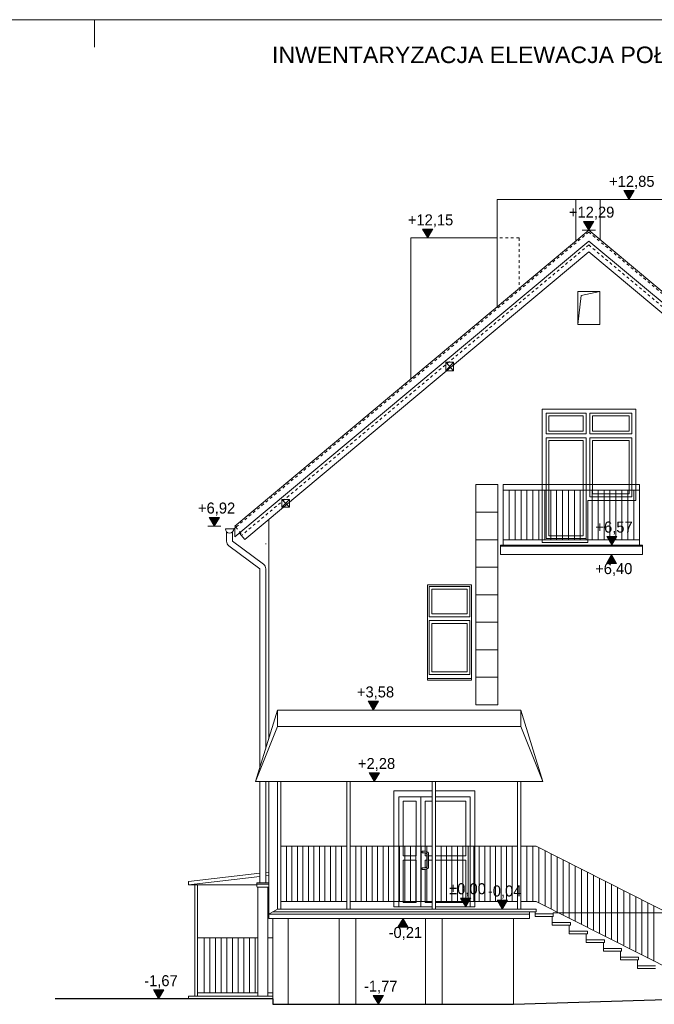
# Model space of a CAD drawing. Extents: x -128160 to 82695, y 7277 to 37028.
# Tile 7 of 14: x -44665 to -33130, y 19143 to 37028. Entities that reach past the tile are written whole.
import ezdxf

# ---------------------------------------------------------------- set-up
doc = ezdxf.new("R2010")
doc.units = 0
doc.header["$MEASUREMENT"] = 0
doc.linetypes.add('Hidden Line', pattern=[100, 50, -50])
for name, color, linetype, lineweight in [('A-Opisy_Nr_Pióra__21', 7, 'Continuous', 13), ('ARCH TABELA_Nr_Pióra__21', 7, 'Continuous', 13), ('Arch wymiary_Nr_Pióra__21', 7, 'Continuous', 13), ('INWENT BALUSTRADY_Nr_Pióra__26', 5, 'Continuous', 13), ('INWENT DACH_Nr_Pióra__21', 7, 'Continuous', 13), ('INWENT KONST. DREWNIANA_Nr_Pióra__21', 7, 'Continuous', 13), ('INWENT ODWODNIENIE_Nr_Pióra__21', 7, 'Continuous', 13), ('INWENT STROPY_Nr_Pióra__21', 7, 'Continuous', 13), ('INWENT TEREN_Nr_Pióra__1', 7, 'Continuous', 25), ('INWENT. DRZWI_Nr_Pióra__21', 7, 'Continuous', 13), ('INWENT. OKNA_Nr_Pióra__5', 7, 'Continuous', 13), ('INWENT.ŚCIANY_Nr_Pióra__5', 7, 'Continuous', 13), ('Istniejące schody_Nr_Pióra__21', 7, 'Continuous', 13)]:
    doc.layers.add(name, color=color, linetype=linetype, lineweight=lineweight)
doc.layers.add('Arch wymiary', color=7, linetype='Continuous')
doc.styles.add('GENERATED_STYLE_1', font='txt')
doc.styles.add('GENERATED_STYLE_9', font='arial.ttf')

# ---------------------------------------------------------------- blocks, each defined once
blk = doc.blocks.new('Wymiary_60', base_point=(-33909, 27313))
at = {"layer": 'Arch wymiary_Nr_Pióra__21', "linetype": 'Continuous'}
blk.add_hatch(color=256, dxfattribs=at).paths.add_polyline_path([(-33909, 27313), (-34002, 27153), (-33816, 27153)], flags=0)
for p, q in [((-33909, 27313), (-34029, 27313)), ((-33909, 27313), (-34002, 27153)), ((-33909, 27313), (-33789, 27313)), ((-33816, 27153), (-33909, 27313)), ((-34002, 27153), (-33816, 27153))]:
    blk.add_line(p, q, dxfattribs=at)
at = {"layer": 'Arch wymiary_Nr_Pióra__21', "insert": (-34206, 26921), "char_height": 200, "attachment_point": 7, "style": 'GENERATED_STYLE_1'}
blk.add_mtext('{+6,40}', dxfattribs=at)
blk = doc.blocks.new('Wymiary_61', base_point=(-33902, 27483))
at = {"layer": 'Arch wymiary_Nr_Pióra__21', "linetype": 'Continuous'}
blk.add_hatch(color=256, dxfattribs=at).paths.add_polyline_path([(-33902, 27483), (-33995, 27643), (-33810, 27643)], flags=0)
for p, q in [((-33902, 27483), (-33995, 27643)), ((-33995, 27643), (-33810, 27643)), ((-33810, 27643), (-33902, 27483)), ((-33902, 27483), (-34022, 27483)), ((-33902, 27483), (-33782, 27483))]:
    blk.add_line(p, q, dxfattribs=at)
at = {"layer": 'Arch wymiary_Nr_Pióra__21', "insert": (-34200, 27675), "char_height": 200, "attachment_point": 7, "style": 'GENERATED_STYLE_1'}
blk.add_mtext('{+6,57}', dxfattribs=at)
blk = doc.blocks.new('Wymiary_62', base_point=(-33591, 33763))
at = {"layer": 'Arch wymiary_Nr_Pióra__21', "linetype": 'Continuous'}
blk.add_hatch(color=256, dxfattribs=at).paths.add_polyline_path([(-33591, 33763), (-33684, 33923), (-33498, 33923)], flags=0)
for p, q in [((-33591, 33763), (-33684, 33923)), ((-33684, 33923), (-33498, 33923)), ((-33498, 33923), (-33591, 33763)), ((-33591, 33763), (-33711, 33763)), ((-33591, 33763), (-33471, 33763))]:
    blk.add_line(p, q, dxfattribs=at)
at = {"layer": 'Arch wymiary_Nr_Pióra__21', "insert": (-33952, 33955), "char_height": 200, "attachment_point": 7, "style": 'GENERATED_STYLE_1'}
blk.add_mtext('{+12,85}', dxfattribs=at)
blk = doc.blocks.new('Wymiary_66', base_point=(-41128, 27828))
at = {"layer": 'Arch wymiary_Nr_Pióra__21', "linetype": 'Continuous'}
blk.add_hatch(color=256, dxfattribs=at).paths.add_polyline_path([(-41128, 27828), (-41220, 27988), (-41035, 27988)], flags=0)
for p, q in [((-41128, 27828), (-41220, 27988)), ((-41220, 27988), (-41035, 27988)), ((-41035, 27988), (-41128, 27828)), ((-41128, 27828), (-41248, 27828)), ((-41128, 27828), (-41008, 27828))]:
    blk.add_line(p, q, dxfattribs=at)
at = {"layer": 'Arch wymiary_Nr_Pióra__21', "insert": (-41425, 28020), "char_height": 200, "attachment_point": 7, "style": 'GENERATED_STYLE_1'}
blk.add_mtext('{+6,92}', dxfattribs=at)
blk = doc.blocks.new('Wymiary_69', base_point=(-38219, 23188))
at = {"layer": 'Arch wymiary_Nr_Pióra__21', "linetype": 'Continuous'}
blk.add_hatch(color=256, dxfattribs=at).paths.add_polyline_path([(-38219, 23188), (-38312, 23348), (-38126, 23348)], flags=0)
for p, q in [((-38219, 23188), (-38312, 23348)), ((-38312, 23348), (-38126, 23348)), ((-38126, 23348), (-38219, 23188)), ((-38219, 23188), (-38339, 23188)), ((-38219, 23188), (-38099, 23188))]:
    blk.add_line(p, q, dxfattribs=at)
at = {"layer": 'Arch wymiary_Nr_Pióra__21', "insert": (-38517, 23380), "char_height": 200, "attachment_point": 7, "style": 'GENERATED_STYLE_1'}
blk.add_mtext('{+2,28}', dxfattribs=at)
blk = doc.blocks.new('Wymiary_70', base_point=(-38238, 24488))
at = {"layer": 'Arch wymiary_Nr_Pióra__21', "linetype": 'Continuous'}
blk.add_hatch(color=256, dxfattribs=at).paths.add_polyline_path([(-38238, 24488), (-38331, 24648), (-38145, 24648)], flags=0)
for p, q in [((-38238, 24488), (-38331, 24648)), ((-38331, 24648), (-38145, 24648)), ((-38145, 24648), (-38238, 24488)), ((-38238, 24488), (-38358, 24488)), ((-38238, 24488), (-38118, 24488))]:
    blk.add_line(p, q, dxfattribs=at)
at = {"layer": 'Arch wymiary_Nr_Pióra__21', "insert": (-38536, 24680), "char_height": 200, "attachment_point": 7, "style": 'GENERATED_STYLE_1'}
blk.add_mtext('{+3,58}', dxfattribs=at)
blk = doc.blocks.new('Wymiary_71', base_point=(-34322, 33203))
at = {"layer": 'Arch wymiary_Nr_Pióra__21', "linetype": 'Continuous'}
blk.add_hatch(color=256, dxfattribs=at).paths.add_polyline_path([(-34322, 33203), (-34415, 33363), (-34229, 33363)], flags=0)
for p, q in [((-34322, 33203), (-34415, 33363)), ((-34415, 33363), (-34229, 33363)), ((-34229, 33363), (-34322, 33203)), ((-34322, 33203), (-34442, 33203)), ((-34322, 33203), (-34202, 33203))]:
    blk.add_line(p, q, dxfattribs=at)
at = {"layer": 'Arch wymiary_Nr_Pióra__21', "insert": (-34683, 33395), "char_height": 200, "attachment_point": 7, "style": 'GENERATED_STYLE_1'}
blk.add_mtext('{+12,29}', dxfattribs=at)
blk = doc.blocks.new('Wymiary_72', base_point=(-37249, 33063))
at = {"layer": 'Arch wymiary_Nr_Pióra__21', "linetype": 'Continuous'}
blk.add_hatch(color=256, dxfattribs=at).paths.add_polyline_path([(-37249, 33063), (-37342, 33223), (-37156, 33223)], flags=0)
for p, q in [((-37249, 33063), (-37342, 33223)), ((-37342, 33223), (-37156, 33223)), ((-37156, 33223), (-37249, 33063)), ((-37249, 33063), (-37369, 33063)), ((-37249, 33063), (-37129, 33063))]:
    blk.add_line(p, q, dxfattribs=at)
at = {"layer": 'Arch wymiary_Nr_Pióra__21', "insert": (-37610, 33255), "char_height": 200, "attachment_point": 7, "style": 'GENERATED_STYLE_1'}
blk.add_mtext('{+12,15}', dxfattribs=at)
blk = doc.blocks.new('Wymiary_79', base_point=(-35894, 20873))
at = {"layer": 'Arch wymiary_Nr_Pióra__21', "linetype": 'Continuous'}
blk.add_hatch(color=256, dxfattribs=at).paths.add_polyline_path([(-35894, 20873), (-35986, 21033), (-35801, 21033)], flags=0)
for p, q in [((-35894, 20873), (-35986, 21033)), ((-35986, 21033), (-35801, 21033)), ((-35801, 21033), (-35894, 20873)), ((-35894, 20873), (-36014, 20873)), ((-35894, 20873), (-35774, 20873))]:
    blk.add_line(p, q, dxfattribs=at)
at = {"layer": 'Arch wymiary_Nr_Pióra__21', "insert": (-36156, 21065), "char_height": 200, "attachment_point": 7, "style": 'GENERATED_STYLE_1'}
blk.add_mtext('{-0,04}', dxfattribs=at)
blk = doc.blocks.new('Wymiary_80', base_point=(-36559, 20913))
at = {"layer": 'Arch wymiary_Nr_Pióra__21', "linetype": 'Continuous'}
blk.add_hatch(color=256, dxfattribs=at).paths.add_polyline_path([(-36559, 20913), (-36651, 21073), (-36466, 21073)], flags=0)
for p, q in [((-36559, 20913), (-36651, 21073)), ((-36651, 21073), (-36466, 21073)), ((-36466, 21073), (-36559, 20913)), ((-36559, 20913), (-36679, 20913)), ((-36559, 20913), (-36439, 20913))]:
    blk.add_line(p, q, dxfattribs=at)
at = {"layer": 'Arch wymiary_Nr_Pióra__21', "insert": (-36860, 21105), "char_height": 200, "attachment_point": 7, "style": 'GENERATED_STYLE_1'}
blk.add_mtext('{±0,00}', dxfattribs=at)
blk = doc.blocks.new('Wymiary_89', base_point=(-37698, 20703))
at = {"layer": 'Arch wymiary_Nr_Pióra__21', "linetype": 'Continuous'}
blk.add_hatch(color=256, dxfattribs=at).paths.add_polyline_path([(-37698, 20703), (-37790, 20543), (-37605, 20543)], flags=0)
for p, q in [((-37698, 20703), (-37818, 20703)), ((-37698, 20703), (-37790, 20543)), ((-37698, 20703), (-37578, 20703)), ((-37605, 20543), (-37698, 20703)), ((-37790, 20543), (-37605, 20543))]:
    blk.add_line(p, q, dxfattribs=at)
at = {"layer": 'Arch wymiary_Nr_Pióra__21', "insert": (-37960, 20311), "char_height": 200, "attachment_point": 7, "style": 'GENERATED_STYLE_1'}
blk.add_mtext('{-0,21}', dxfattribs=at)
blk = doc.blocks.new('Wymiary_90', base_point=(-42139, 19243))
at = {"layer": 'Arch wymiary_Nr_Pióra__21', "linetype": 'Continuous'}
blk.add_hatch(color=256, dxfattribs=at).paths.add_polyline_path([(-42139, 19243), (-42232, 19403), (-42046, 19403)], flags=0)
for p, q in [((-42139, 19243), (-42232, 19403)), ((-42232, 19403), (-42046, 19403)), ((-42046, 19403), (-42139, 19243)), ((-42139, 19243), (-42259, 19243)), ((-42139, 19243), (-42019, 19243))]:
    blk.add_line(p, q, dxfattribs=at)
at = {"layer": 'Arch wymiary_Nr_Pióra__21', "insert": (-42402, 19435), "char_height": 200, "attachment_point": 7, "style": 'GENERATED_STYLE_1'}
blk.add_mtext('{-1,67}', dxfattribs=at)
blk = doc.blocks.new('Wymiary_91', base_point=(-38145, 19143))
at = {"layer": 'Arch wymiary_Nr_Pióra__21', "linetype": 'Continuous'}
blk.add_hatch(color=256, dxfattribs=at).paths.add_polyline_path([(-38145, 19143), (-38238, 19303), (-38052, 19303)], flags=0)
for p, q in [((-38145, 19143), (-38265, 19143)), ((-38145, 19143), (-38238, 19303)), ((-38238, 19303), (-38052, 19303)), ((-38052, 19303), (-38145, 19143)), ((-38145, 19143), (-38025, 19143))]:
    blk.add_line(p, q, dxfattribs=at)
at = {"layer": 'Arch wymiary_Nr_Pióra__21', "insert": (-38408, 19335), "char_height": 200, "attachment_point": 7, "style": 'GENERATED_STYLE_1'}
blk.add_mtext('{-1,77}', dxfattribs=at)

msp = doc.modelspace()

# ---------------------------------------------------------------- linework, layer by layer
at = {"layer": 'ARCH TABELA_Nr_Pióra__21', "linetype": 'Continuous'}
for p, q in [((-67105, 37028.4), (-25305, 37028.4)), ((-43305, 36528.4), (-43305, 37028.4)), ((-43305, 36528.4), (-43305, 37028.4)), ((-43305, 36528.4), (-43305, 37028.4))]:
    msp.add_line(p, q, dxfattribs=at)
at = {"layer": 'INWENT BALUSTRADY_Nr_Pióra__26', "linetype": 'Continuous'}
for p, q in [((-36376.7, 28582.8), (-36376.7, 24582.8)), ((-36376.7, 28582.8), (-35976.7, 28582.8)), ((-35976.7, 28582.8), (-35976.7, 24582.8)), ((-33396.7, 28582.8), (-35876.7, 28582.8)), ((-35876.7, 28582.8), (-35876.7, 27482.8)), ((-33396.7, 28482.8), (-35876.7, 28482.8)), ((-35768.9, 28482.8), (-35768.9, 27582.8)), ((-35661.1, 28482.8), (-35661.1, 27582.8)), ((-35553.3, 28482.8), (-35553.3, 27582.8)), ((-35445.4, 28482.8), (-35445.4, 27582.8)), ((-35337.6, 28482.8), (-35337.6, 27582.8)), ((-35229.8, 28482.8), (-35229.8, 27582.8)), ((-35122, 28482.8), (-35122, 27582.8)), ((-35014.1, 28482.8), (-35014.1, 27582.8)), ((-34906.3, 28482.8), (-34906.3, 27582.8)), ((-34798.5, 28482.8), (-34798.5, 27582.8)), ((-34690.7, 28482.8), (-34690.7, 27582.8)), ((-34582.8, 28482.8), (-34582.8, 27582.8)), ((-34475, 28482.8), (-34475, 27582.8)), ((-34367.2, 28482.8), (-34367.2, 27582.8)), ((-34259.4, 28482.8), (-34259.4, 27582.8)), ((-34151.5, 28482.8), (-34151.5, 27582.8)), ((-34043.7, 28482.8), (-34043.7, 27582.8)), ((-33935.9, 28482.8), (-33935.9, 27582.8)), ((-33828.1, 28482.8), (-33828.1, 27582.8)), ((-33720.2, 28482.8), (-33720.2, 27582.8)), ((-33612.4, 28482.8), (-33612.4, 27582.8)), ((-33504.6, 28482.8), (-33504.6, 27582.8)), ((-33396.7, 28582.8), (-33396.7, 27482.8)), ((-36376.7, 28082.8), (-35976.7, 28082.8)), ((-36376.7, 27582.8), (-35976.7, 27582.8)), ((-33396.7, 27582.8), (-35876.7, 27582.8)), ((-36376.7, 27082.8), (-35976.7, 27082.8)), ((-36376.7, 26582.8), (-35976.7, 26582.8)), ((-36376.7, 26082.8), (-35976.7, 26082.8)), ((-36376.7, 25582.8), (-35976.7, 25582.8)), ((-36376.7, 25082.8), (-35976.7, 25082.8)), ((-36376.7, 24582.8), (-35976.7, 24582.8)), ((-40376.7, 23187.8), (-39976.7, 24487.8)), ((-39976.7, 24487.8), (-39976.7, 24187.8)), ((-35556.7, 24487.8), (-39976.7, 24487.8)), ((-35556.7, 24487.8), (-35556.7, 24187.8)), ((-35156.7, 23187.8), (-35556.7, 24487.8)), ((-40376.7, 23187.8), (-39976.7, 24187.8)), ((-35556.7, 24187.8), (-39976.7, 24187.8)), ((-35156.7, 23187.8), (-35556.7, 24187.8)), ((-35156.7, 23187.8), (-40376.7, 23187.8)), ((-39976.7, 23187.8), (-39976.7, 20872.8)), ((-39916.7, 23187.8), (-39916.7, 20872.8)), ((-38716.7, 23187.8), (-38716.7, 20872.8)), ((-38656.7, 23187.8), (-38656.7, 20872.8)), ((-37166.7, 23187.8), (-37166.7, 20872.8)), ((-37106.7, 23187.8), (-37106.7, 20872.8)), ((-35616.7, 23187.8), (-35616.7, 20872.8)), ((-35556.7, 23187.8), (-35556.7, 20872.8)), ((-38716.7, 22012.8), (-39916.7, 22012.8)), ((-39816.7, 21012.8), (-39816.7, 22012.8)), ((-39716.7, 21012.8), (-39716.7, 22012.8)), ((-39616.7, 21012.8), (-39616.7, 22012.8)), ((-39516.7, 21012.8), (-39516.7, 22012.8)), ((-39416.7, 21012.8), (-39416.7, 22012.8)), ((-39316.7, 21012.8), (-39316.7, 22012.8)), ((-39216.7, 21012.8), (-39216.7, 22012.8)), ((-39116.7, 21012.8), (-39116.7, 22012.8)), ((-39016.7, 21012.8), (-39016.7, 22012.8)), ((-38916.7, 21012.8), (-38916.7, 22012.8)), ((-38816.7, 21012.8), (-38816.7, 22012.8)), ((-37166.7, 22012.8), (-38656.7, 22012.8)), ((-38557.4, 21012.8), (-38557.4, 22012.8)), ((-38458.1, 21012.8), (-38458.1, 22012.8)), ((-38358.7, 21012.8), (-38358.7, 22012.8)), ((-38259.4, 21012.8), (-38259.4, 22012.8)), ((-38160.1, 21012.8), (-38160.1, 22012.8)), ((-38060.7, 21012.8), (-38060.7, 22012.8)), ((-37961.4, 21012.8), (-37961.4, 22012.8)), ((-37862.1, 21012.8), (-37862.1, 22012.8)), ((-37762.7, 21012.8), (-37762.7, 22012.8)), ((-37663.4, 21012.8), (-37663.4, 22012.8)), ((-37564.1, 21012.8), (-37564.1, 22012.8)), ((-37464.7, 21012.8), (-37464.7, 22012.8)), ((-37365.4, 21012.8), (-37365.4, 22012.8)), ((-37266.1, 21012.8), (-37266.1, 22012.8)), ((-35616.7, 22012.8), (-37106.7, 22012.8)), ((-37007.4, 21012.8), (-37007.4, 22012.8)), ((-36908.1, 21012.8), (-36908.1, 22012.8)), ((-36808.7, 21012.8), (-36808.7, 22012.8)), ((-36709.4, 21012.8), (-36709.4, 22012.8)), ((-36610.1, 21012.8), (-36610.1, 22012.8)), ((-36510.7, 21012.8), (-36510.7, 22012.8)), ((-36411.4, 21012.8), (-36411.4, 22012.8)), ((-36312.1, 21012.8), (-36312.1, 22012.8)), ((-36212.7, 21012.8), (-36212.7, 22012.8)), ((-36113.4, 21012.8), (-36113.4, 22012.8)), ((-36014.1, 21012.8), (-36014.1, 22012.8)), ((-35914.7, 21012.8), (-35914.7, 22012.8)), ((-35815.4, 21012.8), (-35815.4, 22012.8)), ((-35716.1, 21012.8), (-35716.1, 22012.8)), ((-35276.7, 22012.8), (-35556.7, 22012.8)), ((-35446.7, 21012.8), (-35446.7, 22012.8)), ((-35336.7, 21012.8), (-35336.7, 22012.8)), ((-32046.9, 20374.8), (-35276.7, 22012.8)), ((-35226.7, 20987.8), (-35226.7, 21987.5)), ((-35116.7, 20932.8), (-35116.7, 21931.7)), ((-35006.7, 20877.8), (-35006.7, 21875.9)), ((-34896.7, 20822.8), (-34896.7, 21820.1)), ((-34786.7, 20767.8), (-34786.7, 21764.3)), ((-34676.7, 20712.8), (-34676.7, 21708.5)), ((-34566.7, 20657.8), (-34566.7, 21652.7)), ((-40301.7, 21523.6), (-41596.7, 21372.8)), ((-40301.7, 21463.6), (-41596.7, 21312.8)), ((-40136.7, 21542.8), (-40191.7, 21536.4)), ((-40136.7, 21482.8), (-40191.7, 21476.4)), ((-34456.7, 20602.8), (-34456.7, 21597)), ((-34346.7, 20547.8), (-34346.7, 21541.2)), ((-34236.7, 20492.8), (-34236.7, 21485.4)), ((-41596.7, 21312.8), (-41596.7, 21372.8)), ((-41596.7, 21312.8), (-40356.7, 21312.8)), ((-41481.7, 21312.8), (-41481.7, 19292.8)), ((-41431.7, 21312.8), (-41431.7, 19292.8)), ((-34126.7, 20437.8), (-34126.7, 21429.6)), ((-34016.7, 20382.8), (-34016.7, 21373.8)), ((-33906.7, 20327.8), (-33906.7, 21318)), ((-33796.7, 20272.8), (-33796.7, 21262.2)), ((-33686.7, 20217.8), (-33686.7, 21206.4)), ((-33576.7, 20162.8), (-33576.7, 21150.6)), ((-38716.7, 21012.8), (-39916.7, 21012.8)), ((-37166.7, 21012.8), (-38656.7, 21012.8)), ((-35616.7, 21012.8), (-37106.7, 21012.8)), ((-35276.7, 21012.8), (-35556.7, 21012.8)), ((-32176.7, 19440.6), (-35276.7, 21012.8)), ((-33466.7, 20107.8), (-33466.7, 21094.9)), ((-33356.7, 20039.1), (-33356.7, 21039.1)), ((-33246.7, 19983.3), (-33246.7, 20983.3)), ((-33136.7, 19927.5), (-33136.7, 20927.5)), ((-40336.7, 20352.8), (-41431.7, 20352.8)), ((-41309.2, 20352.8), (-41309.2, 19352.8)), ((-41206.7, 20352.8), (-41206.7, 19352.8)), ((-41104.2, 20352.8), (-41104.2, 19352.8)), ((-41001.7, 20352.8), (-41001.7, 19352.8)), ((-40899.2, 20352.8), (-40899.2, 19352.8)), ((-40796.7, 20352.8), (-40796.7, 19352.8)), ((-40694.2, 20352.8), (-40694.2, 19352.8)), ((-40591.7, 20352.8), (-40591.7, 19352.8)), ((-40489.2, 20352.8), (-40489.2, 19352.8)), ((-40386.7, 20352.8), (-40386.7, 19352.8)), ((-40066.7, 20352.8), (-40156.7, 20352.8)), ((-41431.7, 19352.8), (-40336.7, 19352.8)), ((-40156.7, 19352.8), (-40066.7, 19352.8))]:
    msp.add_line(p, q, dxfattribs=at)
at = {"layer": 'INWENT DACH_Nr_Pióra__21', "linetype": 'Continuous'}
for p, q in [((-34321.7, 33202.8), (-40752.8, 27828.4)), ((-34321.7, 33202.8), (-27890.7, 27828.4)), ((-34321.7, 33007.3), (-40752.1, 27633.5)), ((-34321.7, 33007.3), (-27887.6, 27630.3)), ((-40575.7, 27585.4), (-34321.7, 32811.8)), ((-28067.7, 27585.4), (-34321.7, 32811.8)), ((-40736.7, 27809.2), (-40775.1, 27777.2)), ((-40736.7, 27809.2), (-40752.8, 27828.4)), ((-40752.1, 27633.5), (-40752.1, 27796.4)), ((-40671.9, 27700.5), (-40575.7, 27585.4))]:
    msp.add_line(p, q, dxfattribs=at)
msp.add_arc((-40850.1, 27777.2), 75, 180, 0, dxfattribs=at)
at = {"layer": 'INWENT KONST. DREWNIANA_Nr_Pióra__21', "linetype": 'Hidden Line'}
for p, q in [((-34321.7, 33170.2), (-40736.7, 27809.2)), ((-34321.7, 33170.2), (-27906.7, 27809.2)), ((-34321.7, 32935.7), (-40621.3, 27671.1)), ((-34321.7, 32935.7), (-28022.2, 27671.1)), ((-40736.7, 27809.2), (-40621.3, 27671.1))]:
    msp.add_line(p, q, dxfattribs=at)
at = {"layer": 'INWENT KONST. DREWNIANA_Nr_Pióra__21', "linetype": 'Continuous'}
for p, q in [((-36921.7, 30647.8), (-36781.7, 30807.8)), ((-36781.7, 30647.8), (-36921.7, 30807.8)), ((-36921.7, 30807.8), (-36781.7, 30807.8)), ((-36921.7, 30647.8), (-36921.7, 30807.8)), ((-36781.7, 30807.8), (-36781.7, 30647.8)), ((-36781.7, 30647.8), (-36921.7, 30647.8)), ((-39761.7, 28172.8), (-39901.7, 28312.8)), ((-39901.7, 28172.8), (-39761.7, 28312.8)), ((-39901.7, 28312.8), (-39901.7, 28172.8)), ((-39761.7, 28312.8), (-39901.7, 28312.8)), ((-39761.7, 28172.8), (-39761.7, 28312.8)), ((-39901.7, 28172.8), (-39761.7, 28172.8))]:
    msp.add_line(p, q, dxfattribs=at)
at = {"layer": 'INWENT ODWODNIENIE_Nr_Pióra__21', "linetype": 'Continuous'}
for p, q in [((-40925.1, 27777.2), (-40775.1, 27777.2)), ((-40905.1, 27726.2), (-40905.1, 27557.3)), ((-40795.1, 27726.2), (-40795.1, 27557.3)), ((-40795.1, 27557.3), (-40236, 27140.3)), ((-40860.9, 27469.2), (-40301.7, 27052.2)), ((-40191.7, 27512.7), (-40191.7, 27502.2)), ((-40301.7, 27052.2), (-40301.7, 23431.6)), ((-40191.7, 27052.2), (-40191.7, 23789.1)), ((-40301.7, 23187.8), (-40301.7, 21347.8)), ((-40191.7, 23187.8), (-40191.7, 21347.8)), ((-40356.7, 21347.8), (-40356.7, 21287.8)), ((-40136.7, 21347.8), (-40356.7, 21347.8)), ((-40136.7, 21327.8), (-40356.7, 21327.8)), ((-40136.7, 21347.8), (-40136.7, 21287.8)), ((-40336.7, 21267.8), (-40156.7, 21267.8)), ((-40336.7, 21267.8), (-40336.7, 19292.8)), ((-40156.7, 21267.8), (-40156.7, 19292.8))]:
    msp.add_line(p, q, dxfattribs=at)
for centre, radius, start, end in [((-40795.1, 27557.3), 110, 180, 233.28385), ((-40301.7, 27052.2), 110, 0, 53.28385), ((-40336.7, 21287.8), 20, 180, 270), ((-40156.7, 21287.8), 20, 270, 0)]:
    msp.add_arc(centre, radius, start, end, dxfattribs=at)
at = {"layer": 'INWENT STROPY_Nr_Pióra__21', "linetype": 'Continuous'}
for p, q in [((-33346.7, 27482.8), (-35926.7, 27482.8)), ((-33346.7, 27462.8), (-35926.7, 27462.8)), ((-33346.7, 27312.8), (-35926.7, 27312.8))]:
    msp.add_line(p, q, dxfattribs=at)
at = {"layer": 'INWENT TEREN_Nr_Pióra__1', "linetype": 'Continuous'}
for p, q in [((-40066.7, 19242.8), (-44020.5, 19242.8)), ((-40066.7, 19242.8), (-40066.7, 19142.8)), ((-40066.7, 19142.8), (-35686.7, 19142.8)), ((-35686.7, 19142.8), (-32196.7, 19252.8))]:
    msp.add_line(p, q, dxfattribs=at)
at = {"layer": 'INWENT. DRZWI_Nr_Pióra__21', "linetype": 'Continuous'}
for p, q in [((-37776.7, 22912.8), (-37166.7, 22912.8)), ((-37776.7, 22912.8), (-37776.7, 20912.8)), ((-37376.7, 22912.8), (-37376.7, 20912.8)), ((-37106.7, 22912.8), (-36476.7, 22912.8)), ((-36476.7, 22912.8), (-36476.7, 20912.8)), ((-37696.7, 22832.8), (-37696.7, 21842.8)), ((-37696.7, 22832.8), (-37456.7, 22832.8)), ((-37456.7, 22832.8), (-37456.7, 21842.8)), ((-37296.7, 22832.8), (-37296.7, 21922.8)), ((-37296.7, 22832.8), (-37166.7, 22832.8)), ((-37106.7, 22832.8), (-36556.7, 22832.8)), ((-36556.7, 22832.8), (-36556.7, 21842.8)), ((-37456.7, 21842.8), (-37696.7, 21842.8)), ((-37351.7, 21922.8), (-37291.7, 21922.8)), ((-37351.7, 21892.8), (-37351.7, 21922.8)), ((-37291.7, 21892.8), (-37351.7, 21892.8)), ((-37296.7, 21892.8), (-37296.7, 21842.8)), ((-37261.7, 21842.8), (-37296.7, 21842.8)), ((-37261.7, 21862.8), (-37261.7, 21652.8)), ((-37231.7, 21862.8), (-37231.7, 21652.8)), ((-37166.7, 21842.8), (-37231.7, 21842.8)), ((-36556.7, 21842.8), (-37106.7, 21842.8)), ((-37696.7, 21762.8), (-37696.7, 20992.8)), ((-37456.7, 21762.8), (-37696.7, 21762.8)), ((-37456.7, 21762.8), (-37456.7, 20992.8)), ((-37296.7, 21762.8), (-37296.7, 21622.8)), ((-37261.7, 21762.8), (-37296.7, 21762.8)), ((-37166.7, 21762.8), (-37231.7, 21762.8)), ((-36556.7, 21762.8), (-37106.7, 21762.8)), ((-36556.7, 21762.8), (-36556.7, 20992.8)), ((-37351.7, 21622.8), (-37291.7, 21622.8)), ((-37351.7, 21592.8), (-37351.7, 21622.8)), ((-37291.7, 21592.8), (-37351.7, 21592.8)), ((-37296.7, 21592.8), (-37296.7, 20992.8)), ((-37456.7, 20992.8), (-37696.7, 20992.8)), ((-37166.7, 20992.8), (-37296.7, 20992.8)), ((-36556.7, 20992.8), (-37106.7, 20992.8))]:
    msp.add_line(p, q, dxfattribs=at)
for centre, radius, start, end in [((-37291.7, 21862.8), 60, 0, 90), ((-37291.7, 21862.8), 30, 0, 90), ((-37291.7, 21652.8), 30, 270, 0), ((-37291.7, 21652.8), 60, 270, 0)]:
    msp.add_arc(centre, radius, start, end, dxfattribs=at)
at = {"layer": 'INWENT. OKNA_Nr_Pióra__5', "linetype": 'Continuous'}
for p, q in [((-35096.7, 29882.8), (-35096.7, 29502.8)), ((-34371.7, 29882.8), (-35096.7, 29882.8)), ((-34371.7, 29502.8), (-34371.7, 29882.8)), ((-33536.7, 29882.8), (-34301.7, 29882.8)), ((-34301.7, 29502.8), (-34301.7, 29882.8)), ((-33536.7, 29882.8), (-33536.7, 29502.8)), ((-35046.7, 29832.8), (-35046.7, 29552.8)), ((-34421.7, 29832.8), (-35046.7, 29832.8)), ((-34421.7, 29552.8), (-34421.7, 29832.8)), ((-34251.7, 29832.8), (-33586.7, 29832.8)), ((-34251.7, 29552.8), (-34251.7, 29832.8)), ((-33586.7, 29832.8), (-33586.7, 29552.8)), ((-35046.7, 29552.8), (-34421.7, 29552.8)), ((-34251.7, 29552.8), (-33586.7, 29552.8)), ((-35096.7, 29502.8), (-34371.7, 29502.8)), ((-35096.7, 29432.8), (-34371.7, 29432.8)), ((-35096.7, 29432.8), (-35096.7, 27602.8)), ((-35046.7, 29382.8), (-34421.7, 29382.8)), ((-35046.7, 29382.8), (-35046.7, 27652.8)), ((-34421.7, 27652.8), (-34421.7, 29382.8)), ((-34371.7, 27602.8), (-34371.7, 29432.8)), ((-34301.7, 29502.8), (-33536.7, 29502.8)), ((-34301.7, 28362.8), (-34301.7, 29432.8)), ((-34301.7, 29432.8), (-33536.7, 29432.8)), ((-34251.7, 29382.8), (-33586.7, 29382.8)), ((-34251.7, 28412.8), (-34251.7, 29382.8)), ((-33586.7, 29382.8), (-33586.7, 28412.8)), ((-33536.7, 29432.8), (-33536.7, 28362.8)), ((-33536.7, 28362.8), (-34301.7, 28362.8)), ((-33586.7, 28412.8), (-34251.7, 28412.8)), ((-34371.7, 27602.8), (-35096.7, 27602.8)), ((-34421.7, 27652.8), (-35046.7, 27652.8)), ((-37221.7, 26732.8), (-37221.7, 26182.8)), ((-37221.7, 26732.8), (-36481.7, 26732.8)), ((-37171.7, 26682.8), (-36531.7, 26682.8)), ((-37171.7, 26682.8), (-37171.7, 26232.8)), ((-36531.7, 26682.8), (-36531.7, 26232.8)), ((-36481.7, 26732.8), (-36481.7, 26182.8)), ((-37221.7, 26182.8), (-36481.7, 26182.8)), ((-37171.7, 26232.8), (-36531.7, 26232.8)), ((-37221.7, 26112.8), (-36481.7, 26112.8)), ((-37221.7, 26112.8), (-37221.7, 25132.8)), ((-37171.7, 26062.8), (-36531.7, 26062.8)), ((-37171.7, 26062.8), (-37171.7, 25182.8)), ((-36531.7, 26062.8), (-36531.7, 25182.8)), ((-36481.7, 26112.8), (-36481.7, 25132.8)), ((-37251.7, 25062.8), (-37251.7, 25032.8)), ((-37221.7, 25132.8), (-36481.7, 25132.8)), ((-37171.7, 25182.8), (-36531.7, 25182.8)), ((-36451.7, 25032.8), (-36451.7, 25062.8)), ((-37251.7, 25032.8), (-36451.7, 25032.8))]:
    msp.add_line(p, q, dxfattribs=at)
at = {"layer": 'INWENT.ŚCIANY_Nr_Pióra__5', "linetype": 'Continuous'}
for p, q in [((-32676.7, 33762.8), (-35986.7, 33762.8)), ((-35986.7, 33762.8), (-35986.7, 31811.4)), ((-34556.7, 33762.8), (-34116.7, 33762.8)), ((-34556.7, 33762.8), (-34556.7, 33006.4)), ((-34116.7, 33762.8), (-34116.7, 33031.5)), ((-37556.7, 30499.3), (-37556.7, 33062.8)), ((-35986.7, 33062.8), (-37556.7, 33062.8)), ((-34521.7, 31492.8), (-34521.7, 32092.8)), ((-34521.7, 32092.8), (-34121.7, 32092.8)), ((-34521.7, 31492.8), (-34460.7, 32016.9)), ((-34460.7, 32016.9), (-34121.7, 32092.8)), ((-34121.7, 32092.8), (-34121.7, 31492.8)), ((-34121.7, 31492.8), (-34521.7, 31492.8)), ((-35166.7, 29952.8), (-33466.7, 29952.8)), ((-35166.7, 29952.8), (-35166.7, 27532.8)), ((-33466.7, 29952.8), (-33466.7, 28292.8)), ((-33466.7, 28292.8), (-34336.7, 28292.8)), ((-34336.7, 28292.8), (-34336.7, 27532.8)), ((-40136.7, 27952.3), (-40136.7, 23967.8)), ((-35926.7, 27482.8), (-35926.7, 27312.8)), ((-34336.7, 27532.8), (-35166.7, 27532.8)), ((-33346.7, 27312.8), (-33346.7, 27482.8)), ((-37251.7, 26762.8), (-36451.7, 26762.8)), ((-37251.7, 26762.8), (-37251.7, 25062.8)), ((-36451.7, 26762.8), (-36451.7, 25062.8)), ((-37251.7, 25062.8), (-36451.7, 25062.8)), ((-40136.7, 23187.8), (-40136.7, 20782.8)), ((-37861.7, 23022.8), (-37166.7, 23022.8)), ((-37861.7, 20912.8), (-37861.7, 23022.8)), ((-37106.7, 23022.8), (-36391.7, 23022.8)), ((-36391.7, 20912.8), (-36391.7, 23022.8)), ((-39976.7, 20872.8), (-40136.7, 20782.8)), ((-37861.7, 20912.8), (-37166.7, 20912.8)), ((-37106.7, 20912.8), (-36391.7, 20912.8)), ((-28506.7, 20802.8), (-34966.7, 20802.8)), ((-34966.7, 20787.8), (-34966.7, 20802.8)), ((-40066.7, 20702.8), (-40066.7, 19142.8)), ((-39786.7, 19142.8), (-39786.7, 20702.8)), ((-38856.7, 19142.8), (-38856.7, 20702.8)), ((-38556.7, 19142.8), (-38556.7, 20702.8)), ((-37286.7, 19142.8), (-37286.7, 20702.8)), ((-36986.7, 19142.8), (-36986.7, 20702.8)), ((-35686.7, 19142.8), (-35686.7, 20702.8)), ((-40066.7, 19292.8), (-41596.7, 19292.8)), ((-41596.7, 19292.8), (-41596.7, 19242.8))]:
    msp.add_line(p, q, dxfattribs=at)
at = {"layer": 'INWENT.ŚCIANY_Nr_Pióra__5', "linetype": 'Hidden Line'}
for q in [(-35986.7, 33062.8), (-35586.7, 32145.7)]:
    msp.add_line((-35586.7, 33062.8), q, dxfattribs=at)
at = {"layer": 'Istniejące schody_Nr_Pióra__21', "linetype": 'Continuous'}
for p, q in [((-35396.7, 20782.8), (-40136.7, 20782.8)), ((-40136.7, 20702.8), (-40136.7, 20782.8)), ((-35626.7, 20822.8), (-40065.6, 20822.8)), ((-35626.7, 20872.8), (-39976.7, 20872.8)), ((-35626.7, 20872.8), (-35276.7, 20872.8)), ((-35276.7, 20822.8), (-35626.7, 20822.8)), ((-35396.7, 20702.8), (-35396.7, 20822.8)), ((-35296.7, 20822.8), (-35296.7, 20747.8)), ((-35296.7, 20737.8), (-35296.7, 20787.8)), ((-35296.7, 20787.8), (-34966.7, 20787.8)), ((-35276.7, 20872.8), (-35276.7, 20822.8)), ((-34966.7, 20787.8), (-34966.7, 20737.8)), ((-35396.7, 20702.8), (-40136.7, 20702.8)), ((-34966.7, 20737.8), (-35296.7, 20737.8)), ((-34986.7, 20737.8), (-34986.7, 20630.6)), ((-34986.7, 20580.6), (-34986.7, 20630.6)), ((-34986.7, 20630.6), (-34656.7, 20630.6)), ((-34656.7, 20580.6), (-34986.7, 20580.6)), ((-34676.7, 20580.6), (-34676.7, 20473.4)), ((-34656.7, 20630.6), (-34656.7, 20580.6)), ((-34676.7, 20423.4), (-34676.7, 20473.4)), ((-34676.7, 20473.4), (-34346.7, 20473.4)), ((-34346.7, 20423.4), (-34676.7, 20423.4)), ((-34366.7, 20423.4), (-34366.7, 20316.2)), ((-34346.7, 20473.4), (-34346.7, 20423.4)), ((-34366.7, 20266.2), (-34366.7, 20316.2)), ((-34366.7, 20316.2), (-34036.7, 20316.2)), ((-34036.7, 20266.2), (-34366.7, 20266.2)), ((-34056.7, 20266.2), (-34056.7, 20158.9)), ((-34036.7, 20316.2), (-34036.7, 20266.2)), ((-34056.7, 20108.9), (-34056.7, 20158.9)), ((-34056.7, 20158.9), (-33726.7, 20158.9)), ((-33726.7, 20108.9), (-34056.7, 20108.9)), ((-33746.7, 20108.9), (-33746.7, 20001.7)), ((-33726.7, 20158.9), (-33726.7, 20108.9)), ((-33746.7, 19951.7), (-33746.7, 20001.7)), ((-33746.7, 20001.7), (-33416.7, 20001.7)), ((-33416.7, 19951.7), (-33746.7, 19951.7)), ((-33436.7, 19951.7), (-33436.7, 19844.5)), ((-33416.7, 20001.7), (-33416.7, 19951.7)), ((-33436.7, 19794.5), (-33436.7, 19844.5)), ((-33436.7, 19844.5), (-33106.7, 19844.5)), ((-33106.7, 19794.5), (-33436.7, 19794.5))]:
    msp.add_line(p, q, dxfattribs=at)

# ---------------------------------------------------------------- block references
at = {"layer": 'Arch wymiary', "linetype": 'Continuous'}
for name, p in [('Wymiary_62', (-33590.9, 33762.8)), ('Wymiary_71', (-34321.7, 33202.8)), ('Wymiary_72', (-37249, 33062.8)), ('Wymiary_66', (-41127.6, 27828.4)), ('Wymiary_61', (-33902.3, 27482.8)), ('Wymiary_60', (-33908.9, 27312.8)), ('Wymiary_70', (-38238.1, 24487.8)), ('Wymiary_69', (-38219.2, 23187.8)), ('Wymiary_80', (-36558.6, 20912.8)), ('Wymiary_79', (-35893.5, 20872.8)), ('Wymiary_89', (-37697.6, 20702.8)), ('Wymiary_90', (-42139.1, 19242.8)), ('Wymiary_91', (-38145.2, 19142.8))]:
    msp.add_blockref(name, p, dxfattribs=at)

# ---------------------------------------------------------------- texts
at = {"layer": 'A-Opisy_Nr_Pióra__21', "linetype": 'Continuous', "insert": (-25805, 36540.4), "char_height": 300, "attachment_point": 3, "style": 'GENERATED_STYLE_9'}
msp.add_mtext('{INWENTARYZACJA ELEWACJA POŁUDNIOWA I PÓŁNOCNA  skala 1:100}', dxfattribs=at)

doc.saveas('drawing.dxf')
